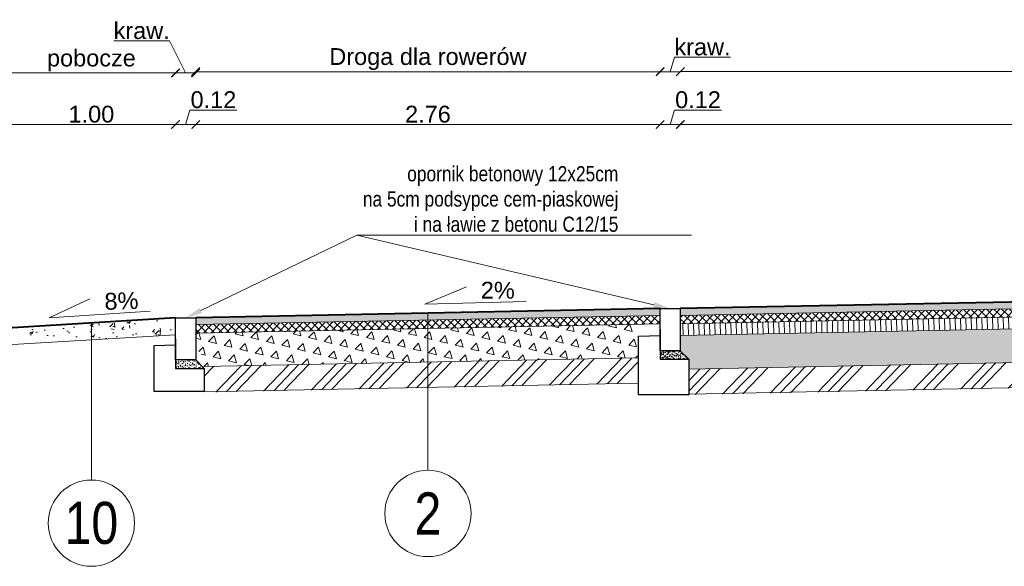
# Model space of a CAD drawing. Header units: metres. Extents: x 274 to 478, y -633 to -162.
# Tile 9 of 18: x 449.88 to 455.73, y -613.31 to -610.06. Entities that reach past the tile are written whole.
import ezdxf
from ezdxf import colors
from ezdxf.entities.mleader import LeaderData, LeaderLine
from ezdxf.math import Vec2, Vec3

# ---------------------------------------------------------------- set-up
doc = ezdxf.new("R2010")
doc.units = ezdxf.units.M
for name, color, linetype, lineweight in [('Kruszywo stabilizacja cem', 58, 'Continuous', 15), ('M_PRZEKROJE CZERWONE', 1, 'Continuous', 40), ('M_Szczegóły wymiar', 7, 'Continuous', 15), ('M_szczegóły_hatch', 251, 'Continuous', 9), ('M_szczegóły_projektowane', 1, 'Continuous', 15), ('Opis', 7, 'Continuous', 15), ('Podsypka cementowo-piaskowa', 251, 'Continuous', 15), ('Przekrojowa', 7, 'Continuous', 30), ('Wymiar', 7, 'Continuous', 15)]:
    doc.layers.add(name, color=color, linetype=linetype, lineweight=lineweight)
doc.styles.add('Opis_1_25', font='arial.ttf', dxfattribs={"height": 0.1})
doc.styles.get("Standard").update_dxf_attribs({"font": 'arial.ttf'})
doc.dimstyles.new('1_25_DK$0', dxfattribs={"dimtxt": 0.05, "dimasz": 0.05, "dimexe": 0.02, "dimexo": 0.05, "dimgap": 0.01, "dimtad": 1, "dimzin": 3, "dimdsep": 46, "dimtxsty": 'Opis_1_25', "dimblk": 'ARCHTICK', "dimcen": 0.05, "dimse1": 1, "dimse2": 1, "dimclrd": 256, "dimclre": 256, "dimazin": 3, "dimtfac": 1, "dimtofl": 0, "dimtmove": 0, "dimatfit": 3, "dimldrblk": 'ARCHTICK', "dimfxl": 1, "dimfrac": 2, "dimtolj": 1, "dimtzin": 3, "dimlwd": -1, "dimlwe": -1, "dimarcsym": 0})

# ---------------------------------------------------------------- blocks, each defined once
blk = doc.blocks.new('_ArchTick')
at = {"color": 0, "linetype": 'ByBlock', "lineweight": 0, "const_width": 0.15}
blk.add_lwpolyline([(-0.5, -0.5), (0.5, 0.5)], dxfattribs=at)
blk = doc.blocks.new('*D105')
at = {"layer": 'Defpoints', "color": 0, "transparency": 16777216}
for p in [(453.8022, -610.6803), (459.8022, -611.6544), (453.8022, -611.7744)]:
    blk.add_point(p, dxfattribs=at)
at = {"layer": 'Wymiar', "transparency": 16777216}
blk.add_line((459.8022, -610.6803), (453.8022, -610.6803), dxfattribs=at)
at = {"layer": 'Wymiar', "transparency": 16777216, "xscale": 0.05, "yscale": 0.05, "zscale": 0.05, "rotation": 180}
blk.add_blockref('_ArchTick', (453.8022, -610.6803), dxfattribs=at)
at = {"layer": 'Wymiar', "transparency": 16777216, "xscale": 0.05, "yscale": 0.05, "zscale": 0.05}
blk.add_blockref('_ArchTick', (459.8022, -610.6803), dxfattribs=at)
at = {"layer": 'Wymiar', "color": 0, "transparency": 16777216, "insert": (456.8022, -610.6192), "char_height": 0.1, "attachment_point": 5, "style": 'Opis_1_25'}
blk.add_mtext('\\A1;6.00', dxfattribs=at)
blk = doc.blocks.new('*D106')
at = {"layer": 'Defpoints', "color": 0, "transparency": 16777216}
for p in [(453.6822, -610.6803), (453.6822, -611.7744), (453.8022, -611.7744)]:
    blk.add_point(p, dxfattribs=at)
at = {"layer": 'Wymiar', "transparency": 16777216}
for p, q in [((453.7422, -610.6803), (453.768, -610.5942)), ((453.768, -610.5942), (454.0467, -610.5942)), ((453.8022, -610.6803), (453.6822, -610.6803))]:
    blk.add_line(p, q, dxfattribs=at)
at = {"layer": 'Wymiar', "transparency": 16777216, "xscale": 0.05, "yscale": 0.05, "zscale": 0.05, "rotation": 180}
blk.add_blockref('_ArchTick', (453.6822, -610.6803), dxfattribs=at)
at = {"layer": 'Wymiar', "transparency": 16777216, "xscale": 0.05, "yscale": 0.05, "zscale": 0.05}
blk.add_blockref('_ArchTick', (453.8022, -610.6803), dxfattribs=at)
at = {"layer": 'Wymiar', "color": 0, "transparency": 16777216, "insert": (453.9073, -610.5332), "char_height": 0.1, "attachment_point": 5, "style": 'Opis_1_25'}
blk.add_mtext('\\A1;0.12', dxfattribs=at)
blk = doc.blocks.new('*D107')
at = {"layer": 'Defpoints', "color": 0, "transparency": 16777216}
for p in [(450.9222, -610.6803), (453.6822, -611.7744), (450.9222, -611.8296)]:
    blk.add_point(p, dxfattribs=at)
at = {"layer": 'Wymiar', "transparency": 16777216}
blk.add_line((453.6822, -610.6803), (450.9222, -610.6803), dxfattribs=at)
at = {"layer": 'Wymiar', "transparency": 16777216, "xscale": 0.05, "yscale": 0.05, "zscale": 0.05, "rotation": 180}
blk.add_blockref('_ArchTick', (450.9222, -610.6803), dxfattribs=at)
at = {"layer": 'Wymiar', "transparency": 16777216, "xscale": 0.05, "yscale": 0.05, "zscale": 0.05}
blk.add_blockref('_ArchTick', (453.6822, -610.6803), dxfattribs=at)
at = {"layer": 'Wymiar', "color": 0, "transparency": 16777216, "insert": (452.3022, -610.6192), "char_height": 0.1, "attachment_point": 5, "style": 'Opis_1_25'}
blk.add_mtext('\\A1;2.76', dxfattribs=at)
blk = doc.blocks.new('*D95')
at = {"layer": 'Defpoints', "color": 0, "transparency": 16777216}
for p in [(450.8022, -610.6803), (450.8022, -611.822), (450.9222, -611.822)]:
    blk.add_point(p, dxfattribs=at)
at = {"layer": 'Wymiar', "transparency": 16777216}
for p, q in [((450.8622, -610.6803), (450.888, -610.5942)), ((450.888, -610.5942), (451.1667, -610.5942)), ((450.9222, -610.6803), (450.8022, -610.6803))]:
    blk.add_line(p, q, dxfattribs=at)
at = {"layer": 'Wymiar', "transparency": 16777216, "xscale": 0.05, "yscale": 0.05, "zscale": 0.05, "rotation": 180}
blk.add_blockref('_ArchTick', (450.8022, -610.6803), dxfattribs=at)
at = {"layer": 'Wymiar', "transparency": 16777216, "xscale": 0.05, "yscale": 0.05, "zscale": 0.05}
blk.add_blockref('_ArchTick', (450.9222, -610.6803), dxfattribs=at)
at = {"layer": 'Wymiar', "color": 0, "transparency": 16777216, "insert": (451.0273, -610.5332), "char_height": 0.1, "attachment_point": 5, "style": 'Opis_1_25'}
blk.add_mtext('\\A1;0.12', dxfattribs=at)
blk = doc.blocks.new('*D100')
at = {"layer": 'Defpoints', "color": 0, "transparency": 16777216}
for p in [(453.8022, -610.3658), (459.8273, -611.6539), (453.8022, -611.7744)]:
    blk.add_point(p, dxfattribs=at)
at = {"layer": 'Wymiar', "transparency": 16777216}
blk.add_line((459.8273, -610.3658), (453.8022, -610.3658), dxfattribs=at)
at = {"layer": 'Wymiar', "transparency": 16777216, "xscale": 0.05, "yscale": 0.05, "zscale": 0.05, "rotation": 180}
blk.add_blockref('_ArchTick', (453.8022, -610.3658), dxfattribs=at)
at = {"layer": 'Wymiar', "transparency": 16777216, "xscale": 0.05, "yscale": 0.05, "zscale": 0.05}
blk.add_blockref('_ArchTick', (459.8273, -610.3658), dxfattribs=at)
at = {"layer": 'Wymiar', "color": 0, "transparency": 16777216, "insert": (456.8147, -610.2911), "char_height": 0.1, "attachment_point": 5, "style": 'Opis_1_25'}
blk.add_mtext('\\A1;jezdnia', dxfattribs=at)
blk = doc.blocks.new('*D93')
at = {"layer": 'Defpoints', "color": 0, "transparency": 16777216}
for p in [(453.6822, -610.3663), (453.6822, -611.7744), (453.8022, -611.7744)]:
    blk.add_point(p, dxfattribs=at)
at = {"layer": 'Wymiar', "transparency": 16777216}
for p, q in [((453.7422, -610.3663), (453.7679, -610.2805)), ((453.7679, -610.2805), (454.1003, -610.2805)), ((453.8022, -610.3663), (453.6822, -610.3663))]:
    blk.add_line(p, q, dxfattribs=at)
at = {"layer": 'Wymiar', "transparency": 16777216, "xscale": 0.05, "yscale": 0.05, "zscale": 0.05, "rotation": 180}
blk.add_blockref('_ArchTick', (453.6822, -610.3663), dxfattribs=at)
at = {"layer": 'Wymiar', "transparency": 16777216, "xscale": 0.05, "yscale": 0.05, "zscale": 0.05}
blk.add_blockref('_ArchTick', (453.8022, -610.3663), dxfattribs=at)
at = {"layer": 'Wymiar', "color": 0, "transparency": 16777216, "insert": (453.9341, -610.2196), "char_height": 0.1, "attachment_point": 5, "style": 'Opis_1_25'}
blk.add_mtext('\\A1;kraw.', dxfattribs=at)
blk = doc.blocks.new('*D101')
at = {"layer": 'Defpoints', "color": 0, "transparency": 16777216}
for p in [(450.9222, -610.3663), (453.6822, -611.7744), (450.9222, -611.8296)]:
    blk.add_point(p, dxfattribs=at)
at = {"layer": 'Wymiar', "transparency": 16777216}
blk.add_line((453.6822, -610.3663), (450.9222, -610.3663), dxfattribs=at)
at = {"layer": 'Wymiar', "transparency": 16777216, "xscale": 0.05, "yscale": 0.05, "zscale": 0.05, "rotation": 180}
blk.add_blockref('_ArchTick', (450.9222, -610.3663), dxfattribs=at)
at = {"layer": 'Wymiar', "transparency": 16777216, "xscale": 0.05, "yscale": 0.05, "zscale": 0.05}
blk.add_blockref('_ArchTick', (453.6822, -610.3663), dxfattribs=at)
at = {"layer": 'Wymiar', "color": 0, "transparency": 16777216, "insert": (452.3022, -610.2913), "char_height": 0.1, "attachment_point": 5, "style": 'Opis_1_25'}
blk.add_mtext('\\A1;Droga dla rowerów', dxfattribs=at)
blk = doc.blocks.new('*D102')
at = {"layer": 'Defpoints', "color": 0, "transparency": 16777216}
for p in [(450.8022, -610.3739), (450.8022, -611.8296), (450.9222, -611.8296)]:
    blk.add_point(p, dxfattribs=at)
at = {"layer": 'Wymiar', "transparency": 16777216}
for p, q in [((450.767, -610.1836), (450.4346, -610.1836)), ((450.8622, -610.3739), (450.767, -610.1836)), ((450.9222, -610.3739), (450.8022, -610.3739))]:
    blk.add_line(p, q, dxfattribs=at)
at = {"layer": 'Wymiar', "transparency": 16777216, "xscale": 0.05, "yscale": 0.05, "zscale": 0.05, "rotation": 180}
blk.add_blockref('_ArchTick', (450.8022, -610.3739), dxfattribs=at)
at = {"layer": 'Wymiar', "transparency": 16777216, "xscale": 0.05, "yscale": 0.05, "zscale": 0.05}
blk.add_blockref('_ArchTick', (450.9222, -610.3739), dxfattribs=at)
at = {"layer": 'Wymiar', "color": 0, "transparency": 16777216, "insert": (450.6008, -610.1228), "char_height": 0.1, "attachment_point": 5, "style": 'Opis_1_25'}
blk.add_mtext('\\A1;kraw.', dxfattribs=at)
blk = doc.blocks.new('*D103')
at = {"layer": 'Defpoints', "color": 0, "transparency": 16777216}
for p in [(449.8022, -610.3739), (450.8022, -611.8296), (449.8022, -611.8896)]:
    blk.add_point(p, dxfattribs=at)
at = {"layer": 'Wymiar', "transparency": 16777216}
blk.add_line((450.8022, -610.3739), (449.8022, -610.3739), dxfattribs=at)
at = {"layer": 'Wymiar', "transparency": 16777216, "xscale": 0.05, "yscale": 0.05, "zscale": 0.05, "rotation": 180}
blk.add_blockref('_ArchTick', (449.8022, -610.3739), dxfattribs=at)
at = {"layer": 'Wymiar', "transparency": 16777216, "xscale": 0.05, "yscale": 0.05, "zscale": 0.05}
blk.add_blockref('_ArchTick', (450.8022, -610.3739), dxfattribs=at)
at = {"layer": 'Wymiar', "color": 0, "transparency": 16777216, "insert": (450.3022, -610.3), "char_height": 0.1, "attachment_point": 5, "style": 'Opis_1_25'}
blk.add_mtext('\\A1;pobocze', dxfattribs=at)
blk = doc.blocks.new('*D91')
at = {"layer": 'Defpoints', "color": 0, "transparency": 16777216}
for p in [(449.8022, -610.6803), (450.8022, -611.822), (449.8022, -611.882)]:
    blk.add_point(p, dxfattribs=at)
at = {"layer": 'Wymiar', "transparency": 16777216}
blk.add_line((450.8022, -610.6803), (449.8022, -610.6803), dxfattribs=at)
at = {"layer": 'Wymiar', "transparency": 16777216, "xscale": 0.05, "yscale": 0.05, "zscale": 0.05, "rotation": 180}
blk.add_blockref('_ArchTick', (449.8022, -610.6803), dxfattribs=at)
at = {"layer": 'Wymiar', "transparency": 16777216, "xscale": 0.05, "yscale": 0.05, "zscale": 0.05}
blk.add_blockref('_ArchTick', (450.8022, -610.6803), dxfattribs=at)
at = {"layer": 'Wymiar', "color": 0, "transparency": 16777216, "insert": (450.3022, -610.6192), "char_height": 0.1, "attachment_point": 5, "style": 'Opis_1_25'}
blk.add_mtext('\\A1;1.00', dxfattribs=at)

msp = doc.modelspace()

# ---------------------------------------------------------------- hatches: boundary and pattern name
at = {"layer": 'Kruszywo stabilizacja cem'}
h = msp.add_hatch(dxfattribs=at)
h.set_pattern_fill('AR-CONC', color=256, scale=0.001)
h.set_pattern_definition([(50, (13654.64665, 930.49571), (0.182184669, -0.0159390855), [0.01905, -0.20955]), (355, (13654.64665, 930.4957), (-0.0352434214, 0.1910568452), [0.01524, -0.1676405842]), (100.4514447, (13654.66184, 930.49438), (0.146941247, 0.175117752), [0.0161900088, -0.1780902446]), (46.1842, (13654.64665, 930.5465), (0.271079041, -0.042042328), [0.028575, -0.314325]), (96.6355576, (13654.66924, 930.543), (0.237404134, 0.2474261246), [0.024285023, -0.267135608]), (351.1841512, (13654.64665, 930.5465), (0.237404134, 0.2474261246), [0.022859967, -0.251459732]), (21, (13654.67205, 930.53381), (0.1516143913, -0.1022651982), [0.01905, -0.20955]), (326, (13654.67205, 930.5338), (0.0618020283, 0.184187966), [0.01524, -0.16764]), (71.451445, (13654.68469, 930.52529), (0.2134164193, 0.081922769), [0.0161900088, -0.1780899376]), (37.5, (13654.646655, 930.49571), (0.00308860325, 0.08455503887), [0, -0.165608, 0, -0.17018, 0, -0.168275]), (7.5, (13654.646655, 930.49571), (0.0668196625, 0.1001805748), [0, -0.097028, 0, -0.161798, 0, -0.064135]), (327.5, (13654.59001, 930.49571), (0.13559059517, -0.005728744), [0, -0.0635, 0, -0.19812, 0, -0.26289]), (317.5, (13654.56461, 930.49571), (0.1481291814, 0.025426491), [0, -0.08255, 0, -0.131572, 0, -0.18669])])
h.paths.add_polyline_path([(449.9222, -611.8824), (450.8022, -611.8296), (450.8022, -611.9296), (449.9222, -611.9824)])
at = {"layer": 'M_szczegóły_hatch'}
h = msp.add_hatch(color=256, dxfattribs=at)
h.dxf.hatch_style = 1
h.paths.add_polyline_path([(459.8172, -611.6941), (459.8273, -611.6539), (453.8022, -611.7744), (453.8022, -611.8144)])
at = {"layer": 'M_szczegóły_hatch', "ltscale": 0.1}
h = msp.add_hatch(dxfattribs=at)
h.set_pattern_fill('NET', color=256, scale=0.01, angle=46.14576)
h.set_pattern_definition([(46.145763, (300.470755, -644.158085), (-0.0228950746, 0.0219972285), []), (136.145763, (300.470755, -644.158085), (-0.0219972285, -0.0228950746), [])])
h.paths.add_polyline_path([(459.804, -611.7444), (459.8172, -611.6941), (453.8022, -611.8144), (453.8022, -611.8644)])
at = {"layer": 'M_szczegóły_hatch'}
h = msp.add_hatch(dxfattribs=at)
h.set_pattern_fill('LINE', color=256, scale=0.01, angle=91.14576)
h.set_pattern_definition([(91.1457628, (-1363.26177, -1506.77436), (-0.0317436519, -0.00063487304), [])])
h.paths.add_polyline_path([(459.8054, -611.8144), (459.804, -611.7444), (453.8022, -611.8644), (453.8022, -611.9344)])
h = msp.add_hatch(color=256, dxfattribs=at)
h.dxf.hatch_style = 1
h.paths.add_polyline_path([(450.9222, -611.8296), (450.9222, -611.8696), (453.683, -611.8144), (453.6822, -611.7744)])
at = {"layer": 'M_szczegóły_hatch', "ltscale": 0.1}
h = msp.add_hatch(dxfattribs=at)
h.set_pattern_fill('NET', color=256, scale=0.01, angle=46.14576)
h.set_pattern_definition([(46.145763, (294.350755, -644.278085), (-0.0228950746, 0.0219972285), []), (136.145763, (294.350755, -644.278085), (-0.0219972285, -0.0228950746), [])])
h.paths.add_polyline_path([(450.9222, -611.8696), (450.9222, -611.9196), (453.684, -611.8644), (453.683, -611.8144)])
at = {"layer": 'M_szczegóły_hatch', "transparency": 33554636}
h = msp.add_hatch(dxfattribs=at)
h.set_pattern_fill('TRIANG', color=256, scale=0.01, angle=46.14576)
h.set_pattern_definition([(106.145763, (-1346.18873, -1482.70413), (-0.0924789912, 0.0228078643), [0.047625, -0.047625]), (166.145763, (-1346.18873, -1482.70413), (-0.0659916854, -0.0686852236), [0.047625, -0.047625]), (46.145763, (-1346.23497, -1482.69272), (-0.0264873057, 0.0914930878), [0.047625, -0.047625])])
h.paths.add_polyline_path([(459.8075, -612.0144), (459.8054, -611.8144), (453.8022, -611.9344), (453.8022, -612.0244), (453.8522, -612.0744), (453.8521, -612.1335)])
h = msp.add_hatch(dxfattribs=at)
h.set_pattern_fill('TRIANG', color=256, scale=0.01, angle=46.14576)
h.set_pattern_definition([(106.145763, (-1352.31013, -1482.75414), (-0.0924789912, 0.0228078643), [0.047625, -0.047625]), (166.145763, (-1352.31013, -1482.75414), (-0.0659916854, -0.0686852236), [0.047625, -0.047625]), (46.145763, (-1352.35637, -1482.74274), (-0.0264873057, 0.0914930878), [0.047625, -0.047625])])
h.paths.add_polyline_path([(450.9708, -612.0596), (450.9708, -612.1187), (453.5529, -612.067), (453.5529, -611.867), (450.9208, -611.9196), (450.9208, -612.0096)])
at = {"layer": 'M_szczegóły_hatch'}
h = msp.add_hatch(dxfattribs=at)
h.set_pattern_fill('GOST_GROUND', color=256, scale=0.02, angle=1.14576)
h.set_pattern_definition([(46.145763, (-1701.21327, -1503.0873), (0.282786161, 0.005655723), [0.4]), (46.145763, (-1701.15328, -1503.0861), (0.282786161, 0.005655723), [0.4]), (46.145763, (-1701.0933, -1503.0849), (0.282786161, 0.005655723), [0.4])])
h.paths.add_polyline_path([(459.7522, -612.1657), (459.7522, -612.012), (459.7517, -612.012), (453.8521, -612.1335), (453.8521, -612.2865)])
h = msp.add_hatch(dxfattribs=at)
h.set_pattern_fill('GOST_GROUND', color=256, scale=0.02, angle=1.14576)
h.set_pattern_definition([(46.145763, (-1707.33467, -1503.13732), (0.282786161, 0.005655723), [0.4]), (46.145763, (-1707.27468, -1503.13612), (0.282786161, 0.005655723), [0.4]), (46.145763, (-1707.2147, -1503.13492), (0.282786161, 0.005655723), [0.4])])
h.paths.add_polyline_path([(450.9708, -612.1187), (450.9707, -612.2717), (453.5844, -612.2165), (453.5529, -612.2165), (453.5529, -612.067)])
at = {"layer": 'Podsypka cementowo-piaskowa'}
h = msp.add_hatch(dxfattribs=at)
h.set_pattern_fill('AR-SAND', color=256, scale=0.01, style=0)
h.set_pattern_definition([(37.5, (149.52713, -468.978042), (-0.0006299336, 0.0192682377), [0, -0.0152, 0, -0.017, 0, -0.01625]), (7.5, (149.52713, -468.978042), (0.017697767, 0.0282214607), [0, -0.0082, 0, -0.0137, 0, -0.00525]), (327.5, (149.51483, -468.978042), (0.0311414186, 5.65905e-05), [0, -0.005, 0, -0.018, 0, -0.0235]), (317.5, (149.51483, -468.978042), (0.030061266, 0.0087767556), [0, -0.0025, 0, -0.0118, 0, -0.0135])])
h.paths.add_polyline_path([(453.8022, -612.0244), (453.6822, -612.0244), (453.6822, -612.0744), (453.8522, -612.0744)])
h = msp.add_hatch(dxfattribs=at)
h.set_pattern_fill('AR-SAND', color=256, scale=0.01, style=0)
h.set_pattern_definition([(37.5, (146.64713, -469.033242), (-0.0006299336, 0.0192682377), [0, -0.0152, 0, -0.017, 0, -0.01625]), (7.5, (146.64713, -469.033242), (0.017697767, 0.0282214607), [0, -0.0082, 0, -0.0137, 0, -0.00525]), (327.5, (146.63483, -469.033242), (0.0311414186, 5.65905e-05), [0, -0.005, 0, -0.018, 0, -0.0235]), (317.5, (146.63483, -469.033242), (0.030061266, 0.0087767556), [0, -0.0025, 0, -0.0118, 0, -0.0135])])
h.paths.add_polyline_path([(450.9222, -612.0796), (450.8022, -612.0796), (450.8022, -612.1296), (450.9722, -612.1296)])

# ---------------------------------------------------------------- linework, layer by layer
at = {"layer": 'M_PRZEKROJE CZERWONE'}
for p, q in [((459.8273, -611.6539), (453.8022, -611.7744)), ((453.6822, -611.7744), (450.9222, -611.8296))]:
    msp.add_line(p, q, dxfattribs=at)
msp.add_lwpolyline([(450.8022, -611.8296), (449.8022, -611.8896)], dxfattribs=at)
at = {"layer": 'M_Szczegóły wymiar'}
for points in [[(452.8855, -611.7323), (452.2839, -611.7484), (452.5306, -611.6454)], [(450.651, -611.7899), (450.0503, -611.8288), (450.293, -611.7166)]]:
    msp.add_lwpolyline(points, dxfattribs=at)
at = {"layer": 'M_szczegóły_projektowane'}
for points in [[(453.8022, -611.8144), (459.8172, -611.6941)], [(453.8022, -611.8644), (459.8047, -611.7444)], [(450.9222, -611.8696), (453.683, -611.8144)], [(453.8022, -611.9344), (459.8022, -611.8144)], [(450.9208, -611.9196), (453.684, -611.8644)], [(450.9222, -611.9196), (453.684, -611.8644)], [(450.8022, -611.9296), (449.8022, -611.9896)], [(453.8521, -612.1335), (459.7522, -612.0155)], [(450.9708, -612.1187), (453.5529, -612.067)], [(453.8521, -612.2835), (459.7522, -612.1655)], [(450.9708, -612.2687), (453.5543, -612.217)]]:
    msp.add_lwpolyline(points, dxfattribs=at)
at = {"layer": 'Opis'}
for p, q in [((452.3022, -611.802), (452.3022, -612.7355)), ((450.3022, -611.8596), (450.3022, -612.7931))]:
    msp.add_line(p, q, dxfattribs=at)
for centre in [(452.3022, -612.9919), (450.3022, -613.0495)]:
    msp.add_circle(centre, 0.2564, dxfattribs=at)
at = {"layer": 'Przekrojowa', "color": 5}
for points in [[(453.6822, -611.7744), (453.8022, -611.7744), (453.8022, -612.0244), (453.6822, -612.0244)], [(450.8022, -611.8296), (450.9222, -611.8296), (450.9222, -612.0796), (450.8022, -612.0796)]]:
    msp.add_lwpolyline(points, close=True, dxfattribs=at)
for points in [[(453.6822, -611.8994), (453.6822, -612.0744), (453.8522, -612.0744)], [(450.8022, -611.9546), (450.8022, -612.1296), (450.9722, -612.1296)], [(453.8522, -612.0744), (453.8521, -612.2865), (453.5543, -612.2865), (453.5543, -611.9381), (453.6854, -611.9344)], [(450.9722, -612.1296), (450.9721, -612.2675), (450.6743, -612.2675), (450.6743, -611.9933), (450.8022, -611.9896)], [(453.8022, -612.0244), (453.8522, -612.0744)], [(450.9222, -612.0796), (450.9722, -612.1296)]]:
    msp.add_lwpolyline(points, dxfattribs=at)
at = {"layer": 'Wymiar', "elevation": -0.0001, "flags": 128}
msp.add_lwpolyline([(453.8522, -612.2455), (453.8522, -612.1944)], dxfattribs=at)

# ---------------------------------------------------------------- texts
at = {"layer": 'Opis', "char_height": 0.1, "width": 622.3, "attachment_point": 7, "style": 'Opis_1_25'}
for s, insert, rotation in [('2%', (452.6164, -611.7155), 359.72145), ('8%', (450.3814, -611.7833), 1.88103)]:
    msp.add_mtext(s, dxfattribs=dict(at, insert=insert, rotation=rotation))
at = {"layer": 'Opis', "char_height": 0.25, "attachment_point": 5}
for s, insert in [('{\\fArial Narrow|b0|i0|c238|p34;2}', (452.3022, -612.9919)), ('{\\fArial Narrow|b0|i0|c238|p34;10}', (450.3022, -613.0495))]:
    msp.add_mtext_dynamic_manual_height_columns(s, width=0.320226, gutter_width=2.5, heights=[0], dxfattribs=dict(at, insert=insert))

# ---------------------------------------------------------------- dimensions: what is measured, and where the dimension line sits
at = {"layer": 'Wymiar'}
dim = msp.add_linear_dim(base=(450.8022, -610.3739), p1=(450.9222, -611.8296), p2=(450.8022, -611.8296), angle=180, text='kraw.', dimstyle='1_25_DK$0', override={"dimtmove": 1}, dxfattribs=at)
dim.commit()
dim.dimension.update_dxf_attribs({"geometry": '*D102', "text_midpoint": (450.757, -610.1836), "dimtype": 128})
for base, p1, p2, text, picture, middle in [((450.9222, -610.3663), (453.6822, -611.7744), (450.9222, -611.8296), 'Droga dla rowerów', '*D101', (452.3022, -610.2913)), ((453.6822, -610.3663), (453.8022, -611.7744), (453.6822, -611.7744), 'kraw.', '*D93', (453.7779, -610.2196)), ((453.8022, -610.3658), (459.8273, -611.6539), (453.8022, -611.7744), 'jezdnia', '*D100', (456.8147, -610.2911)), ((449.8022, -610.3739), (450.8022, -611.8296), (449.8022, -611.8896), 'pobocze', '*D103', (450.3022, -610.3)), ((450.9222, -610.6803), (453.6822, -611.7744), (450.9222, -611.8296), '2.76', '*D107', (452.3022, -610.6192))]:
    dim = msp.add_linear_dim(base=base, p1=p1, p2=p2, angle=180, text=text, dimstyle='1_25_DK$0', override={"dimtmove": 1}, dxfattribs=at)
    dim.commit()
    dim.dimension.update_dxf_attribs({"geometry": picture, "text_midpoint": middle})
for base, p1, p2, picture, middle in [((450.8022, -610.6803), (450.9222, -611.822), (450.8022, -611.822), '*D95', (450.898, -610.5332)), ((453.6822, -610.6803), (453.8022, -611.7744), (453.6822, -611.7744), '*D106', (453.778, -610.5332)), ((449.8022, -610.6803), (450.8022, -611.822), (449.8022, -611.882), '*D91', (450.3022, -610.6192)), ((453.8022, -610.6803), (459.8022, -611.6544), (453.8022, -611.7744), '*D105', (456.8022, -610.6192))]:
    dim = msp.add_linear_dim(base=base, p1=p1, p2=p2, angle=180, dimstyle='1_25_DK$0', override={"dimtmove": 1}, dxfattribs=at)
    dim.commit()
    dim.dimension.update_dxf_attribs({"geometry": picture, "text_midpoint": middle})

# ---------------------------------------------------------------- leaders
at = {"layer": 'Opis'}
ml = msp.add_multileader_mtext('Standard', dxfattribs=at)
ml.set_content('{\\fArial Narrow|b0|i0|c238|p34;opornik betonowy 12x25cm\\Pna 5cm podsypce cem-piaskowej \\Pi na ławie z betonu C12/15}', color=256, style='Opis_1_25')
ml.set_leader_properties(color=256, linetype='ByLayer', lineweight=-1)
ml.build(insert=Vec2(0, 0))
ml.multileader.update_dxf_attribs({"has_dogleg": 0, "text_left_attachment_type": 5, "text_right_attachment_type": 5, "dogleg_length": 0.15, "arrow_head_size": 0.1})
ctx = ml.context
ctx.base_point, ctx.char_height, ctx.arrow_head_size, ctx.landing_gap_size, ctx.plane_origin = Vec3(451.8793, -611.3377), 0.09, 0.1, 0.05, Vec3(450.5605, -611.2026)
ctx.left_attachment, ctx.right_attachment, ctx.text_align_type = 5, 5, 2
notes = []
notes.append((ctx, [(1, (1, 1, 0), (451.7293, -611.3377), (1, 0), 0.15, [(1, [(453.7422, -611.7744)], 0, []), (0, [(450.8622, -611.8296)], 0, [])])]))
ctx.mtext.insert, ctx.mtext.alignment, ctx.mtext.flow_direction = Vec3(453.434, -610.9277), 3, 5
for ctx, leaders in notes:
    for number, flags, end, landing, length, lines in leaders:
        leader = LeaderData()
        leader.index, (leader.has_last_leader_line, leader.has_dogleg_vector, leader.attachment_direction) = number, flags
        leader.last_leader_point, leader.dogleg_vector, leader.dogleg_length = Vec3(end), Vec3(landing), length
        for number, points, colour, breaks in lines:
            line = LeaderLine()
            line.index, line.vertices, line.color, line.breaks = number, Vec3.list(points), colors.encode_raw_color(colour), breaks
            leader.lines.append(line)
        ctx.leaders.append(leader)

doc.saveas('drawing.dxf')
